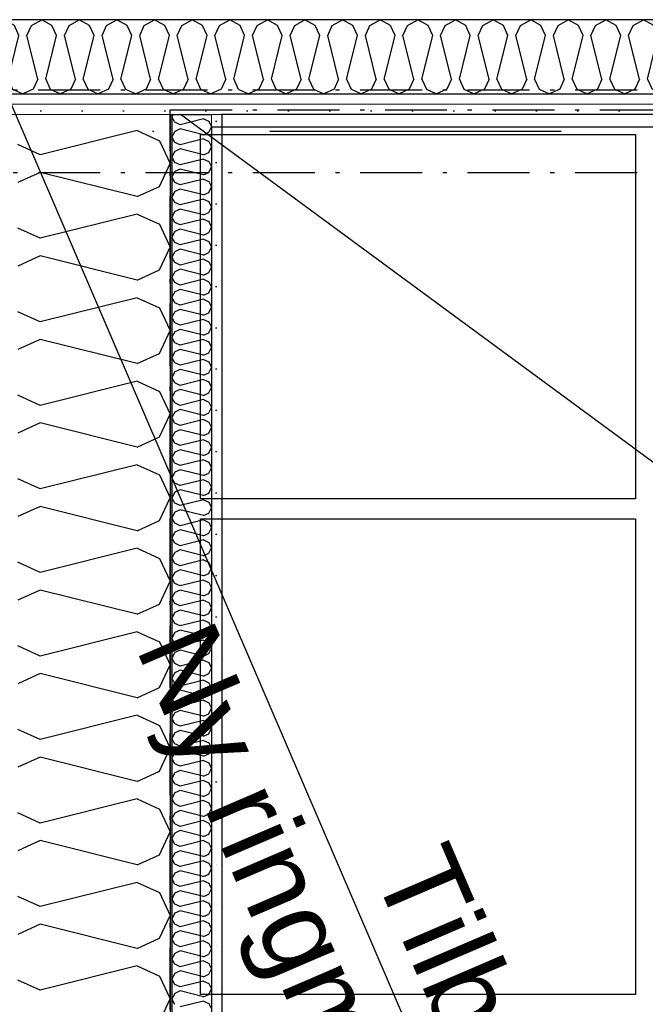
# Model space of a CAD drawing. Header units: millimetres. Extents: x -173281 to 144469, y -85977 to 83288.
# Tile 91 of 256: x -77400 to -76643, y -27019 to -25827. Entities that reach past the tile are written whole.
import ezdxf
from ezdxf.enums import TextEntityAlignment as Align

# ---------------------------------------------------------------- set-up
doc = ezdxf.new("R2010")
doc.units = ezdxf.units.MM
doc.header["$LTSCALE"] = 0.5
doc.header["$MEASUREMENT"] = 0
for name, pattern in [('Over snittplan', [260, 150, -50, 10, -50]), ('PLINE', [0]), ('Prikk & stiplet', [1340.555525, 705.555534, -352.777767, 0, -282.222223])]:
    doc.linetypes.add(name, pattern=pattern)
for name, color, linetype in [('223- Bjelker', 7, 'Continuous'), ('232- Ikke-bærende yttervegger (Skravur)(Nye konstruksjoner)', 7, 'Continuous'), ('232- Ikke-bærende yttervegger(Nye konstruksjoner)', 7, 'Continuous'), ('235- Utvendig kledning og overflate (Skravur)(Nye konstruksjoner)', 7, 'Continuous'), ('242- Ikke-bærende innervegger (Skravur)(Nye konstruksjoner)', 7, 'Continuous'), ('242- Ikke-bærende innervegger(Nye konstruksjoner)', 7, 'Continuous'), ('252- Gulv på grunn_ bunnplate(Nye konstruksjoner)', 7, 'Continuous'), ('256- Faste himlinger og overflatebehandling(Nye konstruksjoner)', 7, 'Continuous'), ('257- Systemhimlinger(Nye konstruksjoner)', 7, 'Continuous'), ('832- Tekst bygning(Nye konstruksjoner)', 7, 'Continuous'), ('862- M___Nettoareal(Nye konstruksjoner)', 7, 'Continuous'), ('862- M___Nettoareal(Polylinje)(Nye konstruksjoner)', 7, 'Continuous'), ('862- M___Nettoareal(Tekst)(Nye konstruksjoner)', 7, 'Continuous')]:
    doc.layers.add(name, color=color, linetype=linetype)
doc.layers.add('235- Utvendig kledning og overflate(Nye konstruksjoner)', color=7, linetype='Continuous', lineweight=0)
doc.layers.add('236- Innvendig kledning og overflate(Nye konstruksjoner)', color=7, linetype='Continuous', lineweight=0)
doc.styles.add('GENERATED_STYLE_1', font='arial.ttf')
pattern_1 = [(180, (0, 0), (0, 86.60254), [0, -50]), (180, (-25, -43.3), (0, 86.60254), [0, -50])]

# ---------------------------------------------------------------- blocks, each defined once
blk = doc.blocks.new('Lager_A-136_33', base_point=(-76089.8, -27447.3))
at = {"layer": '862- M___Nettoareal(Polylinje)(Nye konstruksjoner)', "linetype": 'PLINE', "flags": 128}
blk.add_lwpolyline([(-77155.7, -25941.9), (-77155.7, -28096.9), (-76468.2, -28096.9), (-74293.2, -28096.9), (-74293.2, -25946.9), (-76468.2, -25946.9), (-76468.2, -25941.9)], close=True, dxfattribs=at)
at = {"layer": '862- M___Nettoareal(Tekst)(Nye konstruksjoner)', "style": 'GENERATED_STYLE_1'}
for tag, height, p in [('DUMMY_862', 150, (-76207.6, -27184.2)), ('ROOM_NAME', 150, (-76207.6, -27744.6)), ('DUMMY_861', 100, (-76364.8, -27344.4)), ('ROOM_NUMBER', 100, (-76364.8, -27733.2)), ('DUMMY_863', 100, (-75971.9, -27710.3))]:
    blk.add_attdef(tag, text='', height=height, rotation=90, dxfattribs=at).set_placement(p, align=Align.TOP_LEFT)
blk = doc.blocks.new('*X515')
at = {"layer": '242- Ikke-bærende innervegger (Skravur)(Nye konstruksjoner)', "linetype": 'PLINE'}
for p, q in [((-77568.3, -25833.9), (-77555.9, -25826.9)), ((-77543.5, -25833.9), (-77555.9, -25826.9)), ((-77522.8, -25833.9), (-77510.4, -25826.9)), ((-77497.9, -25833.9), (-77510.4, -25826.9)), ((-77477.3, -25833.9), (-77464.8, -25826.9)), ((-77452.4, -25833.9), (-77464.8, -25826.9)), ((-77431.8, -25833.9), (-77419.3, -25826.9)), ((-77406.9, -25833.9), (-77419.3, -25826.9)), ((-77386.2, -25833.9), (-77373.8, -25826.9)), ((-77361.4, -25833.9), (-77373.8, -25826.9)), ((-77340.7, -25833.9), (-77328.3, -25826.9)), ((-77315.8, -25833.9), (-77328.3, -25826.9)), ((-77295.2, -25833.9), (-77282.7, -25826.9)), ((-77270.3, -25833.9), (-77282.7, -25826.9)), ((-77249.6, -25833.9), (-77237.2, -25826.9)), ((-77224.8, -25833.9), (-77237.2, -25826.9)), ((-77204.1, -25833.9), (-77191.7, -25826.9)), ((-77179.2, -25833.9), (-77191.7, -25826.9)), ((-77158.6, -25833.9), (-77146.2, -25826.9)), ((-77133.7, -25833.9), (-77146.2, -25826.9)), ((-77113.1, -25833.9), (-77100.6, -25826.9)), ((-77088.2, -25833.9), (-77100.6, -25826.9)), ((-77067.5, -25833.9), (-77055.1, -25826.9)), ((-77042.7, -25833.9), (-77055.1, -25826.9)), ((-77022, -25833.9), (-77009.6, -25826.9)), ((-76997.1, -25833.9), (-77009.6, -25826.9)), ((-76976.5, -25833.9), (-76964, -25826.9)), ((-76951.6, -25833.9), (-76964, -25826.9)), ((-76931, -25833.9), (-76918.5, -25826.9)), ((-76906.1, -25833.9), (-76918.5, -25826.9)), ((-76885.4, -25833.9), (-76873, -25826.9)), ((-76860.6, -25833.9), (-76873, -25826.9)), ((-76839.9, -25833.9), (-76827.5, -25826.9)), ((-76815, -25833.9), (-76827.5, -25826.9)), ((-76794.4, -25833.9), (-76781.9, -25826.9)), ((-76769.5, -25833.9), (-76781.9, -25826.9)), ((-76748.8, -25833.9), (-76736.4, -25826.9)), ((-76724, -25833.9), (-76736.4, -25826.9)), ((-76703.3, -25833.9), (-76690.9, -25826.9)), ((-76678.4, -25833.9), (-76690.9, -25826.9)), ((-76657.8, -25833.9), (-76645.4, -25826.9)), ((-76632.9, -25833.9), (-76645.4, -25826.9)), ((-76612.3, -25833.9), (-76599.8, -25826.9)), ((-76587.4, -25833.9), (-76599.8, -25826.9)), ((-76566.7, -25833.9), (-76554.3, -25826.9)), ((-76541.9, -25833.9), (-76554.3, -25826.9)), ((-76521.2, -25833.9), (-76508.8, -25826.9)), ((-76496.3, -25833.9), (-76508.8, -25826.9)), ((-77573.9, -25846.1), (-77568.3, -25833.9)), ((-77537.9, -25846.1), (-77543.5, -25833.9)), ((-77528.4, -25846.1), (-77522.8, -25833.9)), ((-77492.4, -25846.1), (-77497.9, -25833.9)), ((-77482.8, -25846.1), (-77477.3, -25833.9)), ((-77446.9, -25846.1), (-77452.4, -25833.9)), ((-77437.3, -25846.1), (-77431.8, -25833.9)), ((-77401.3, -25846.1), (-77406.9, -25833.9)), ((-77391.8, -25846.1), (-77386.2, -25833.9)), ((-77355.8, -25846.1), (-77361.4, -25833.9)), ((-77346.2, -25846.1), (-77340.7, -25833.9)), ((-77310.3, -25846.1), (-77315.8, -25833.9)), ((-77300.7, -25846.1), (-77295.2, -25833.9)), ((-77264.8, -25846.1), (-77270.3, -25833.9)), ((-77255.2, -25846.1), (-77249.6, -25833.9)), ((-77219.2, -25846.1), (-77224.8, -25833.9)), ((-77209.7, -25846.1), (-77204.1, -25833.9)), ((-77173.7, -25846.1), (-77179.2, -25833.9)), ((-77164.1, -25846.1), (-77158.6, -25833.9)), ((-77128.2, -25846.1), (-77133.7, -25833.9)), ((-77118.6, -25846.1), (-77113.1, -25833.9)), ((-77082.6, -25846.1), (-77088.2, -25833.9)), ((-77073.1, -25846.1), (-77067.5, -25833.9)), ((-77037.1, -25846.1), (-77042.7, -25833.9)), ((-77027.6, -25846.1), (-77022, -25833.9)), ((-76991.6, -25846.1), (-76997.1, -25833.9)), ((-76982, -25846.1), (-76976.5, -25833.9)), ((-76946.1, -25846.1), (-76951.6, -25833.9)), ((-76936.5, -25846.1), (-76931, -25833.9)), ((-76900.5, -25846.1), (-76906.1, -25833.9)), ((-76891, -25846.1), (-76885.4, -25833.9)), ((-76855, -25846.1), (-76860.6, -25833.9)), ((-76845.4, -25846.1), (-76839.9, -25833.9)), ((-76809.5, -25846.1), (-76815, -25833.9)), ((-76799.9, -25846.1), (-76794.4, -25833.9)), ((-76764, -25846.1), (-76769.5, -25833.9)), ((-76754.4, -25846.1), (-76748.8, -25833.9)), ((-76718.4, -25846.1), (-76724, -25833.9)), ((-76708.9, -25846.1), (-76703.3, -25833.9)), ((-76672.9, -25846.1), (-76678.4, -25833.9)), ((-76663.3, -25846.1), (-76657.8, -25833.9)), ((-76627.4, -25846.1), (-76632.9, -25833.9)), ((-76617.8, -25846.1), (-76612.3, -25833.9)), ((-76581.8, -25846.1), (-76587.4, -25833.9)), ((-76572.3, -25846.1), (-76566.7, -25833.9)), ((-76536.3, -25846.1), (-76541.9, -25833.9)), ((-76526.8, -25846.1), (-76521.2, -25833.9)), ((-76490.8, -25846.1), (-76496.3, -25833.9)), ((-76481.2, -25846.1), (-76475.7, -25833.9)), ((-76475.7, -25833.9), (-76468.2, -25829.7)), ((-77560.7, -25898.9), (-77573.9, -25846.1)), ((-77551.1, -25898.9), (-77537.9, -25846.1)), ((-77515.2, -25898.9), (-77528.4, -25846.1)), ((-77505.6, -25898.9), (-77492.4, -25846.1)), ((-77469.6, -25898.9), (-77482.8, -25846.1)), ((-77460.1, -25898.9), (-77446.9, -25846.1)), ((-77424.1, -25898.9), (-77437.3, -25846.1)), ((-77414.5, -25898.9), (-77401.3, -25846.1)), ((-77378.6, -25898.9), (-77391.8, -25846.1)), ((-77369, -25898.9), (-77355.8, -25846.1)), ((-77333, -25898.9), (-77346.2, -25846.1)), ((-77323.5, -25898.9), (-77310.3, -25846.1)), ((-77287.5, -25898.9), (-77300.7, -25846.1)), ((-77278, -25898.9), (-77264.8, -25846.1)), ((-77242, -25898.9), (-77255.2, -25846.1)), ((-77232.4, -25898.9), (-77219.2, -25846.1)), ((-77196.5, -25898.9), (-77209.7, -25846.1)), ((-77186.9, -25898.9), (-77173.7, -25846.1)), ((-77150.9, -25898.9), (-77164.1, -25846.1)), ((-77141.4, -25898.9), (-77128.2, -25846.1)), ((-77105.4, -25898.9), (-77118.6, -25846.1)), ((-77095.8, -25898.9), (-77082.6, -25846.1)), ((-77059.9, -25898.9), (-77073.1, -25846.1)), ((-77050.3, -25898.9), (-77037.1, -25846.1)), ((-77014.4, -25898.9), (-77027.6, -25846.1)), ((-77004.8, -25898.9), (-76991.6, -25846.1)), ((-76968.8, -25898.9), (-76982, -25846.1)), ((-76959.3, -25898.9), (-76946.1, -25846.1)), ((-76923.3, -25898.9), (-76936.5, -25846.1)), ((-76913.7, -25898.9), (-76900.5, -25846.1)), ((-76877.8, -25898.9), (-76891, -25846.1)), ((-76868.2, -25898.9), (-76855, -25846.1)), ((-76832.2, -25898.9), (-76845.4, -25846.1)), ((-76822.7, -25898.9), (-76809.5, -25846.1)), ((-76786.7, -25898.9), (-76799.9, -25846.1)), ((-76777.2, -25898.9), (-76764, -25846.1)), ((-76741.2, -25898.9), (-76754.4, -25846.1)), ((-76731.6, -25898.9), (-76718.4, -25846.1)), ((-76695.7, -25898.9), (-76708.9, -25846.1)), ((-76686.1, -25898.9), (-76672.9, -25846.1)), ((-76650.1, -25898.9), (-76663.3, -25846.1)), ((-76640.6, -25898.9), (-76627.4, -25846.1)), ((-76604.6, -25898.9), (-76617.8, -25846.1)), ((-76595, -25898.9), (-76581.8, -25846.1)), ((-76559.1, -25898.9), (-76572.3, -25846.1)), ((-76549.5, -25898.9), (-76536.3, -25846.1)), ((-76513.6, -25898.9), (-76526.8, -25846.1)), ((-76504, -25898.9), (-76490.8, -25846.1)), ((-76468.2, -25898.3), (-76481.2, -25846.1)), ((-77560.7, -25898.9), (-77566.2, -25911)), ((-77551.1, -25898.9), (-77545.6, -25911)), ((-77515.2, -25898.9), (-77520.7, -25911)), ((-77505.6, -25898.9), (-77500, -25911)), ((-77469.6, -25898.9), (-77475.2, -25911)), ((-77460.1, -25898.9), (-77454.5, -25911)), ((-77424.1, -25898.9), (-77429.7, -25911)), ((-77414.5, -25898.9), (-77409, -25911)), ((-77378.6, -25898.9), (-77384.1, -25911)), ((-77369, -25898.9), (-77363.5, -25911)), ((-77333, -25898.9), (-77338.6, -25911)), ((-77323.5, -25898.9), (-77317.9, -25911)), ((-77287.5, -25898.9), (-77293.1, -25911)), ((-77278, -25898.9), (-77272.4, -25911)), ((-77242, -25898.9), (-77247.5, -25911)), ((-77232.4, -25898.9), (-77226.9, -25911)), ((-77196.5, -25898.9), (-77202, -25911)), ((-77186.9, -25898.9), (-77181.4, -25911)), ((-77150.9, -25898.9), (-77156.5, -25911)), ((-77141.4, -25898.9), (-77135.8, -25911)), ((-77105.4, -25898.9), (-77111, -25911)), ((-77095.8, -25898.9), (-77090.3, -25911)), ((-77059.9, -25898.9), (-77065.4, -25911)), ((-77050.3, -25898.9), (-77044.8, -25911)), ((-77014.4, -25898.9), (-77019.9, -25911)), ((-77004.8, -25898.9), (-76999.2, -25911)), ((-76968.8, -25898.9), (-76974.4, -25911)), ((-76959.3, -25898.9), (-76953.7, -25911)), ((-76923.3, -25898.9), (-76928.8, -25911)), ((-76913.7, -25898.9), (-76908.2, -25911)), ((-76877.8, -25898.9), (-76883.3, -25911)), ((-76868.2, -25898.9), (-76862.7, -25911)), ((-76832.2, -25898.9), (-76837.8, -25911)), ((-76822.7, -25898.9), (-76817.1, -25911)), ((-76786.7, -25898.9), (-76792.3, -25911)), ((-76777.2, -25898.9), (-76771.6, -25911)), ((-76741.2, -25898.9), (-76746.7, -25911)), ((-76731.6, -25898.9), (-76726.1, -25911)), ((-76695.7, -25898.9), (-76701.2, -25911)), ((-76686.1, -25898.9), (-76680.6, -25911)), ((-76650.1, -25898.9), (-76655.7, -25911)), ((-76640.6, -25898.9), (-76635, -25911)), ((-76604.6, -25898.9), (-76610.2, -25911)), ((-76595, -25898.9), (-76589.5, -25911)), ((-76559.1, -25898.9), (-76564.6, -25911)), ((-76549.5, -25898.9), (-76544, -25911)), ((-76513.6, -25898.9), (-76519.1, -25911)), ((-76504, -25898.9), (-76498.4, -25911)), ((-76468.2, -25899.1), (-76473.6, -25911)), ((-77659.2, -25911.9), (-77668.2, -25916.2)), ((-77634.8, -25911.9), (-77624.2, -25916.9)), ((-77613.6, -25911.9), (-77624.2, -25916.9)), ((-77589.2, -25911.9), (-77578.7, -25916.9)), ((-77566.2, -25911), (-77578.7, -25916.9)), ((-77545.6, -25911), (-77533.1, -25916.9)), ((-77520.7, -25911), (-77533.1, -25916.9)), ((-77500, -25911), (-77487.6, -25916.9)), ((-77475.2, -25911), (-77487.6, -25916.9)), ((-77454.5, -25911), (-77442.1, -25916.9)), ((-77429.7, -25911), (-77442.1, -25916.9)), ((-77409, -25911), (-77396.6, -25916.9)), ((-77384.1, -25911), (-77396.6, -25916.9)), ((-77363.5, -25911), (-77351, -25916.9)), ((-77338.6, -25911), (-77351, -25916.9)), ((-77317.9, -25911), (-77305.5, -25916.9)), ((-77293.1, -25911), (-77305.5, -25916.9)), ((-77272.4, -25911), (-77260, -25916.9)), ((-77247.5, -25911), (-77260, -25916.9)), ((-77226.9, -25911), (-77214.4, -25916.9)), ((-77202, -25911), (-77214.4, -25916.9)), ((-77181.4, -25911), (-77168.9, -25916.9)), ((-77156.5, -25911), (-77168.9, -25916.9)), ((-77135.8, -25911), (-77123.4, -25916.9)), ((-77111, -25911), (-77123.4, -25916.9)), ((-77090.3, -25911), (-77077.9, -25916.9)), ((-77065.4, -25911), (-77077.9, -25916.9)), ((-77044.8, -25911), (-77032.3, -25916.9)), ((-77019.9, -25911), (-77032.3, -25916.9)), ((-76999.2, -25911), (-76986.8, -25916.9)), ((-76974.4, -25911), (-76986.8, -25916.9)), ((-76953.7, -25911), (-76941.3, -25916.9)), ((-76928.8, -25911), (-76941.3, -25916.9)), ((-76908.2, -25911), (-76895.8, -25916.9)), ((-76883.3, -25911), (-76895.8, -25916.9)), ((-76862.7, -25911), (-76850.2, -25916.9)), ((-76837.8, -25911), (-76850.2, -25916.9)), ((-76817.1, -25911), (-76804.7, -25916.9)), ((-76792.3, -25911), (-76804.7, -25916.9)), ((-76771.6, -25911), (-76759.2, -25916.9)), ((-76746.7, -25911), (-76759.2, -25916.9)), ((-76726.1, -25911), (-76713.6, -25916.9)), ((-76701.2, -25911), (-76713.6, -25916.9)), ((-76680.6, -25911), (-76668.1, -25916.9)), ((-76655.7, -25911), (-76668.1, -25916.9)), ((-76635, -25911), (-76622.6, -25916.9)), ((-76610.2, -25911), (-76622.6, -25916.9)), ((-76589.5, -25911), (-76577.1, -25916.9)), ((-76564.6, -25911), (-76577.1, -25916.9)), ((-76544, -25911), (-76531.5, -25916.9)), ((-76519.1, -25911), (-76531.5, -25916.9)), ((-76498.4, -25911), (-76486, -25916.9)), ((-76473.6, -25911), (-76486, -25916.9))]:
    blk.add_line(p, q, dxfattribs=at)
blk = doc.blocks.new('*X1042')
at = {"layer": '235- Utvendig kledning og overflate (Skravur)(Nye konstruksjoner)', "linetype": 'PLINE'}
for p, q in [((-77258.3, -25961.2), (-77375.6, -25990.6)), ((-77258.3, -25961.2), (-77231.2, -25973.6)), ((-77375.6, -25990.6), (-77402.7, -25978.2)), ((-77231.2, -25973.6), (-77218.2, -26001.2)), ((-77231.2, -26028.8), (-77218.2, -26001.2)), ((-77375.6, -26011.8), (-77402.7, -26024.2)), ((-77258.3, -26041.2), (-77375.6, -26011.8)), ((-77258.3, -26041.2), (-77231.2, -26028.8)), ((-77258.3, -26062.4), (-77375.6, -26091.7)), ((-77258.3, -26062.4), (-77231.2, -26074.7)), ((-77375.6, -26091.7), (-77402.7, -26079.4)), ((-77231.2, -26074.7), (-77218.2, -26102.4)), ((-77231.2, -26130), (-77218.2, -26102.4)), ((-77375.6, -26113), (-77402.7, -26125.3)), ((-77258.3, -26142.3), (-77375.6, -26113)), ((-77258.3, -26142.3), (-77231.2, -26130)), ((-77258.3, -26163.6), (-77375.6, -26192.9)), ((-77258.3, -26163.6), (-77231.2, -26175.9)), ((-77375.6, -26192.9), (-77402.7, -26180.6)), ((-77231.2, -26175.9), (-77218.2, -26203.5)), ((-77231.2, -26231.2), (-77218.2, -26203.5)), ((-77375.6, -26214.2), (-77402.7, -26226.5)), ((-77258.3, -26243.5), (-77375.6, -26214.2)), ((-77258.3, -26243.5), (-77231.2, -26231.2)), ((-77258.3, -26264.8), (-77375.6, -26294.1)), ((-77258.3, -26264.8), (-77231.2, -26277.1)), ((-77375.6, -26294.1), (-77402.7, -26281.8)), ((-77231.2, -26277.1), (-77218.2, -26304.7)), ((-77231.2, -26332.3), (-77218.2, -26304.7)), ((-77375.6, -26315.3), (-77402.7, -26327.7)), ((-77258.3, -26344.7), (-77375.6, -26315.3)), ((-77258.3, -26344.7), (-77231.2, -26332.3)), ((-77258.3, -26365.9), (-77375.6, -26395.3)), ((-77258.3, -26365.9), (-77231.2, -26378.3)), ((-77375.6, -26395.3), (-77402.7, -26382.9)), ((-77231.2, -26378.3), (-77218.2, -26405.9)), ((-77231.2, -26433.5), (-77218.2, -26405.9)), ((-77375.6, -26416.5), (-77402.7, -26428.8)), ((-77258.3, -26445.8), (-77375.6, -26416.5)), ((-77258.3, -26445.8), (-77231.2, -26433.5)), ((-77258.3, -26467.1), (-77375.6, -26496.4)), ((-77258.3, -26467.1), (-77231.2, -26479.4)), ((-77375.6, -26496.4), (-77402.7, -26484.1)), ((-77231.2, -26479.4), (-77218.2, -26507.1)), ((-77231.2, -26534.7), (-77218.2, -26507.1)), ((-77375.6, -26517.7), (-77402.7, -26530)), ((-77258.3, -26547), (-77375.6, -26517.7)), ((-77258.3, -26547), (-77231.2, -26534.7)), ((-77258.3, -26568.3), (-77375.6, -26597.6)), ((-77258.3, -26568.3), (-77231.2, -26580.6)), ((-77231.2, -26580.6), (-77218.2, -26608.2)), ((-77375.6, -26597.6), (-77402.7, -26585.3)), ((-77231.2, -26635.9), (-77218.2, -26608.2)), ((-77375.6, -26618.9), (-77402.7, -26631.2)), ((-77258.3, -26648.2), (-77375.6, -26618.9)), ((-77258.3, -26648.2), (-77231.2, -26635.9)), ((-77258.3, -26669.4), (-77375.6, -26698.8)), ((-77258.3, -26669.4), (-77231.2, -26681.8)), ((-77375.6, -26698.8), (-77402.7, -26686.4)), ((-77231.2, -26681.8), (-77218.2, -26709.4)), ((-77231.2, -26737), (-77218.2, -26709.4)), ((-77375.6, -26720), (-77402.7, -26732.4)), ((-77258.3, -26749.4), (-77375.6, -26720)), ((-77258.3, -26749.4), (-77231.2, -26737)), ((-77258.3, -26770.6), (-77375.6, -26799.9)), ((-77258.3, -26770.6), (-77231.2, -26782.9)), ((-77231.2, -26782.9), (-77218.2, -26810.6)), ((-77375.6, -26799.9), (-77402.7, -26787.6)), ((-77231.2, -26838.2), (-77218.2, -26810.6)), ((-77375.6, -26821.2), (-77402.7, -26833.5)), ((-77258.3, -26850.5), (-77375.6, -26821.2)), ((-77258.3, -26850.5), (-77231.2, -26838.2)), ((-77258.3, -26871.8), (-77375.6, -26901.1)), ((-77258.3, -26871.8), (-77231.2, -26884.1)), ((-77375.6, -26901.1), (-77402.7, -26888.8)), ((-77231.2, -26884.1), (-77218.2, -26911.7)), ((-77231.2, -26939.4), (-77218.2, -26911.7)), ((-77375.6, -26922.4), (-77402.7, -26934.7)), ((-77258.3, -26951.7), (-77375.6, -26922.4)), ((-77258.3, -26951.7), (-77231.2, -26939.4)), ((-77258.3, -26973), (-77375.6, -27002.3)), ((-77258.3, -26973), (-77231.2, -26985.3)), ((-77231.2, -26985.3), (-77218.2, -27012.9)), ((-77375.6, -27002.3), (-77402.7, -26990)), ((-77231.2, -27040.5), (-77218.2, -27012.9))]:
    blk.add_line(p, q, dxfattribs=at)
blk = doc.blocks.new('*X1045')
at = {"layer": '232- Ikke-bærende yttervegger (Skravur)(Nye konstruksjoner)', "linetype": 'PLINE'}
for p, q in [((-77214.7, -25941.9), (-77216.2, -25944.5)), ((-77212.5, -25951.2), (-77216.2, -25944.5)), ((-77177.8, -25947.1), (-77206, -25954.1)), ((-77177.8, -25942), (-77178, -25941.9)), ((-77177.8, -25942), (-77177.7, -25941.9)), ((-77177.8, -25947.1), (-77171.3, -25950)), ((-77206, -25954.1), (-77212.5, -25951.2)), ((-77206, -25959.2), (-77212.5, -25962.2)), ((-77177.8, -25966.3), (-77206, -25959.2)), ((-77171.3, -25950), (-77168.2, -25956.7)), ((-77171.3, -25963.3), (-77168.2, -25956.7)), ((-77212.5, -25962.2), (-77216.2, -25968.8)), ((-77212.5, -25975.5), (-77216.2, -25968.8)), ((-77177.8, -25971.4), (-77206, -25978.4)), ((-77177.8, -25966.3), (-77171.3, -25963.3)), ((-77177.8, -25971.4), (-77171.3, -25974.3)), ((-77206, -25978.4), (-77212.5, -25975.5)), ((-77206, -25983.5), (-77212.5, -25986.5)), ((-77177.8, -25990.6), (-77206, -25983.5)), ((-77171.3, -25974.3), (-77168.2, -25981)), ((-77171.3, -25987.6), (-77168.2, -25981)), ((-77212.5, -25986.5), (-77216.2, -25993.1)), ((-77212.5, -25999.7), (-77216.2, -25993.1)), ((-77177.8, -25995.7), (-77206, -26002.7)), ((-77177.8, -25990.6), (-77171.3, -25987.6)), ((-77177.8, -25995.7), (-77171.3, -25998.6)), ((-77206, -26002.7), (-77212.5, -25999.7)), ((-77206, -26007.8), (-77212.5, -26010.8)), ((-77177.8, -26014.8), (-77206, -26007.8)), ((-77171.3, -25998.6), (-77168.2, -26005.2)), ((-77171.3, -26011.9), (-77168.2, -26005.2)), ((-77212.5, -26010.8), (-77216.2, -26017.4)), ((-77212.5, -26024), (-77216.2, -26017.4)), ((-77177.8, -26019.9), (-77206, -26027)), ((-77177.8, -26014.8), (-77171.3, -26011.9)), ((-77177.8, -26019.9), (-77171.3, -26022.9)), ((-77206, -26027), (-77212.5, -26024)), ((-77206, -26032.1), (-77212.5, -26035)), ((-77177.8, -26039.1), (-77206, -26032.1)), ((-77171.3, -26022.9), (-77168.2, -26029.5)), ((-77171.3, -26036.2), (-77168.2, -26029.5)), ((-77212.5, -26035), (-77216.2, -26041.7)), ((-77212.5, -26048.3), (-77216.2, -26041.7)), ((-77177.8, -26039.1), (-77171.3, -26036.2)), ((-77206, -26051.3), (-77212.5, -26048.3)), ((-77177.8, -26044.2), (-77206, -26051.3)), ((-77177.8, -26044.2), (-77171.3, -26047.2)), ((-77171.3, -26047.2), (-77168.2, -26053.8)), ((-77171.3, -26060.4), (-77168.2, -26053.8)), ((-77212.5, -26059.3), (-77216.2, -26065.9)), ((-77212.5, -26072.6), (-77216.2, -26065.9)), ((-77206, -26056.4), (-77212.5, -26059.3)), ((-77177.8, -26063.4), (-77206, -26056.4)), ((-77177.8, -26063.4), (-77171.3, -26060.4)), ((-77206, -26075.5), (-77212.5, -26072.6)), ((-77177.8, -26068.5), (-77206, -26075.5)), ((-77177.8, -26068.5), (-77171.3, -26071.5)), ((-77171.3, -26071.5), (-77168.2, -26078.1)), ((-77171.3, -26084.7), (-77168.2, -26078.1)), ((-77212.5, -26083.6), (-77216.2, -26090.2)), ((-77212.5, -26096.9), (-77216.2, -26090.2)), ((-77206, -26080.6), (-77212.5, -26083.6)), ((-77177.8, -26087.7), (-77206, -26080.6)), ((-77177.8, -26087.7), (-77171.3, -26084.7)), ((-77206, -26099.8), (-77212.5, -26096.9)), ((-77177.8, -26092.8), (-77206, -26099.8)), ((-77177.8, -26092.8), (-77171.3, -26095.7)), ((-77171.3, -26095.7), (-77168.2, -26102.4)), ((-77171.3, -26109), (-77168.2, -26102.4)), ((-77212.5, -26107.9), (-77216.2, -26114.5)), ((-77212.5, -26121.1), (-77216.2, -26114.5)), ((-77206, -26104.9), (-77212.5, -26107.9)), ((-77177.8, -26112), (-77206, -26104.9)), ((-77177.8, -26112), (-77171.3, -26109)), ((-77206, -26124.1), (-77212.5, -26121.1)), ((-77177.8, -26117.1), (-77206, -26124.1)), ((-77177.8, -26117.1), (-77171.3, -26120)), ((-77171.3, -26120), (-77168.2, -26126.6)), ((-77171.3, -26133.3), (-77168.2, -26126.6)), ((-77212.5, -26132.2), (-77216.2, -26138.8)), ((-77212.5, -26145.4), (-77216.2, -26138.8)), ((-77206, -26129.2), (-77212.5, -26132.2)), ((-77177.8, -26136.2), (-77206, -26129.2)), ((-77177.8, -26136.2), (-77171.3, -26133.3)), ((-77206, -26148.4), (-77212.5, -26145.4)), ((-77177.8, -26141.3), (-77206, -26148.4)), ((-77177.8, -26141.3), (-77171.3, -26144.3)), ((-77171.3, -26144.3), (-77168.2, -26150.9)), ((-77171.3, -26157.6), (-77168.2, -26150.9)), ((-77212.5, -26156.4), (-77216.2, -26163.1)), ((-77212.5, -26169.7), (-77216.2, -26163.1)), ((-77206, -26153.5), (-77212.5, -26156.4)), ((-77177.8, -26160.5), (-77206, -26153.5)), ((-77177.8, -26160.5), (-77171.3, -26157.6)), ((-77206, -26172.7), (-77212.5, -26169.7)), ((-77177.8, -26165.6), (-77206, -26172.7)), ((-77177.8, -26165.6), (-77171.3, -26168.6)), ((-77171.3, -26168.6), (-77168.2, -26175.2)), ((-77171.3, -26181.8), (-77168.2, -26175.2)), ((-77212.5, -26180.7), (-77216.2, -26187.4)), ((-77206, -26177.8), (-77212.5, -26180.7)), ((-77177.8, -26184.8), (-77206, -26177.8)), ((-77177.8, -26184.8), (-77171.3, -26181.8)), ((-77212.5, -26194), (-77216.2, -26187.4)), ((-77206, -26196.9), (-77212.5, -26194)), ((-77177.8, -26189.9), (-77206, -26196.9)), ((-77177.8, -26189.9), (-77171.3, -26192.9)), ((-77171.3, -26192.9), (-77168.2, -26199.5)), ((-77212.5, -26205), (-77216.2, -26211.6)), ((-77206, -26202), (-77212.5, -26205)), ((-77177.8, -26209.1), (-77206, -26202)), ((-77177.8, -26209.1), (-77171.3, -26206.1)), ((-77171.3, -26206.1), (-77168.2, -26199.5)), ((-77212.5, -26218.3), (-77216.2, -26211.6)), ((-77206, -26221.2), (-77212.5, -26218.3)), ((-77177.8, -26214.2), (-77206, -26221.2)), ((-77177.8, -26214.2), (-77171.3, -26217.1)), ((-77171.3, -26217.1), (-77168.2, -26223.8)), ((-77212.5, -26229.3), (-77216.2, -26235.9)), ((-77206, -26226.3), (-77212.5, -26229.3)), ((-77177.8, -26233.4), (-77206, -26226.3)), ((-77177.8, -26233.4), (-77171.3, -26230.4)), ((-77171.3, -26230.4), (-77168.2, -26223.8)), ((-77212.5, -26242.5), (-77216.2, -26235.9)), ((-77206, -26245.5), (-77212.5, -26242.5)), ((-77177.8, -26238.5), (-77206, -26245.5)), ((-77177.8, -26238.5), (-77171.3, -26241.4)), ((-77171.3, -26241.4), (-77168.2, -26248.1)), ((-77212.5, -26253.6), (-77216.2, -26260.2)), ((-77206, -26250.6), (-77212.5, -26253.6)), ((-77177.8, -26257.6), (-77206, -26250.6)), ((-77177.8, -26257.6), (-77171.3, -26254.7)), ((-77171.3, -26254.7), (-77168.2, -26248.1)), ((-77212.5, -26266.8), (-77216.2, -26260.2)), ((-77206, -26269.8), (-77212.5, -26266.8)), ((-77177.8, -26262.7), (-77206, -26269.8)), ((-77177.8, -26262.7), (-77171.3, -26265.7)), ((-77171.3, -26265.7), (-77168.2, -26272.3)), ((-77212.5, -26277.8), (-77216.2, -26284.5)), ((-77206, -26274.9), (-77212.5, -26277.8)), ((-77177.8, -26281.9), (-77206, -26274.9)), ((-77177.8, -26281.9), (-77171.3, -26279)), ((-77171.3, -26279), (-77168.2, -26272.3)), ((-77212.5, -26291.1), (-77216.2, -26284.5)), ((-77206, -26294.1), (-77212.5, -26291.1)), ((-77177.8, -26287), (-77206, -26294.1)), ((-77177.8, -26287), (-77171.3, -26290)), ((-77171.3, -26290), (-77168.2, -26296.6)), ((-77212.5, -26302.1), (-77216.2, -26308.8)), ((-77206, -26299.2), (-77212.5, -26302.1)), ((-77177.8, -26306.2), (-77206, -26299.2)), ((-77177.8, -26306.2), (-77171.3, -26303.2)), ((-77171.3, -26303.2), (-77168.2, -26296.6)), ((-77212.5, -26315.4), (-77216.2, -26308.8)), ((-77206, -26318.3), (-77212.5, -26315.4)), ((-77177.8, -26311.3), (-77206, -26318.3)), ((-77177.8, -26311.3), (-77171.3, -26314.3)), ((-77171.3, -26314.3), (-77168.2, -26320.9)), ((-77212.5, -26326.4), (-77216.2, -26333)), ((-77206, -26323.5), (-77212.5, -26326.4)), ((-77177.8, -26330.5), (-77206, -26323.5)), ((-77177.8, -26330.5), (-77171.3, -26327.5)), ((-77171.3, -26327.5), (-77168.2, -26320.9)), ((-77212.5, -26339.7), (-77216.2, -26333)), ((-77206, -26342.6), (-77212.5, -26339.7)), ((-77177.8, -26335.6), (-77206, -26342.6)), ((-77177.8, -26335.6), (-77171.3, -26338.5)), ((-77171.3, -26338.5), (-77168.2, -26345.2)), ((-77212.5, -26350.7), (-77216.2, -26357.3)), ((-77206, -26347.7), (-77212.5, -26350.7)), ((-77177.8, -26354.8), (-77206, -26347.7)), ((-77177.8, -26354.8), (-77171.3, -26351.8)), ((-77171.3, -26351.8), (-77168.2, -26345.2)), ((-77212.5, -26364), (-77216.2, -26357.3)), ((-77206, -26366.9), (-77212.5, -26364)), ((-77177.8, -26359.9), (-77206, -26366.9)), ((-77177.8, -26359.9), (-77171.3, -26362.8)), ((-77171.3, -26362.8), (-77168.2, -26369.5)), ((-77212.5, -26375), (-77216.2, -26381.6)), ((-77206, -26372), (-77212.5, -26375)), ((-77177.8, -26379.1), (-77206, -26372)), ((-77177.8, -26379.1), (-77171.3, -26376.1)), ((-77171.3, -26376.1), (-77168.2, -26369.5)), ((-77212.5, -26388.2), (-77216.2, -26381.6)), ((-77206, -26391.2), (-77212.5, -26388.2)), ((-77177.8, -26384.2), (-77206, -26391.2)), ((-77177.8, -26384.2), (-77171.3, -26387.1)), ((-77171.3, -26387.1), (-77168.2, -26393.7)), ((-77212.5, -26399.3), (-77216.2, -26405.9)), ((-77206, -26396.3), (-77212.5, -26399.3)), ((-77177.8, -26403.3), (-77206, -26396.3)), ((-77177.8, -26403.3), (-77171.3, -26400.4)), ((-77171.3, -26400.4), (-77168.2, -26393.7)), ((-77212.5, -26412.5), (-77216.2, -26405.9)), ((-77206, -26415.5), (-77212.5, -26412.5)), ((-77177.8, -26408.4), (-77206, -26415.5)), ((-77177.8, -26408.4), (-77171.3, -26411.4)), ((-77171.3, -26411.4), (-77168.2, -26418)), ((-77212.5, -26423.5), (-77216.2, -26430.2)), ((-77206, -26420.6), (-77212.5, -26423.5)), ((-77177.8, -26427.6), (-77206, -26420.6)), ((-77177.8, -26427.6), (-77171.3, -26424.7)), ((-77171.3, -26424.7), (-77168.2, -26418)), ((-77212.5, -26436.8), (-77216.2, -26430.2)), ((-77206, -26439.8), (-77212.5, -26436.8)), ((-77177.8, -26432.7), (-77206, -26439.8)), ((-77177.8, -26432.7), (-77171.3, -26435.7)), ((-77171.3, -26435.7), (-77168.2, -26442.3)), ((-77212.5, -26447.8), (-77216.2, -26454.4)), ((-77206, -26444.9), (-77212.5, -26447.8)), ((-77177.8, -26451.9), (-77206, -26444.9)), ((-77177.8, -26451.9), (-77171.3, -26448.9)), ((-77171.3, -26448.9), (-77168.2, -26442.3)), ((-77212.5, -26461.1), (-77216.2, -26454.4)), ((-77206, -26464), (-77212.5, -26461.1)), ((-77177.8, -26457), (-77206, -26464)), ((-77177.8, -26457), (-77171.3, -26460)), ((-77171.3, -26460), (-77168.2, -26466.6)), ((-77212.5, -26472.1), (-77216.2, -26478.7)), ((-77206, -26469.1), (-77212.5, -26472.1)), ((-77177.8, -26476.2), (-77206, -26469.1)), ((-77177.8, -26476.2), (-77171.3, -26473.2)), ((-77171.3, -26473.2), (-77168.2, -26466.6)), ((-77212.5, -26485.4), (-77216.2, -26478.7)), ((-77206, -26488.3), (-77212.5, -26485.4)), ((-77177.8, -26481.3), (-77206, -26488.3)), ((-77177.8, -26481.3), (-77171.3, -26484.2)), ((-77171.3, -26484.2), (-77168.2, -26490.9)), ((-77212.5, -26496.4), (-77216.2, -26503)), ((-77206, -26493.4), (-77212.5, -26496.4)), ((-77177.8, -26500.5), (-77206, -26493.4)), ((-77171.3, -26497.5), (-77168.2, -26490.9)), ((-77212.5, -26509.6), (-77216.2, -26503)), ((-77177.8, -26505.6), (-77206, -26512.6)), ((-77177.8, -26500.5), (-77171.3, -26497.5)), ((-77177.8, -26505.6), (-77171.3, -26508.5)), ((-77171.3, -26508.5), (-77168.2, -26515.1)), ((-77212.5, -26520.7), (-77216.2, -26527.3)), ((-77206, -26512.6), (-77212.5, -26509.6)), ((-77206, -26517.7), (-77212.5, -26520.7)), ((-77177.8, -26524.7), (-77206, -26517.7)), ((-77171.3, -26521.8), (-77168.2, -26515.1)), ((-77212.5, -26533.9), (-77216.2, -26527.3)), ((-77177.8, -26529.8), (-77206, -26536.9)), ((-77177.8, -26524.7), (-77171.3, -26521.8)), ((-77177.8, -26529.8), (-77171.3, -26532.8)), ((-77171.3, -26532.8), (-77168.2, -26539.4)), ((-77212.5, -26544.9), (-77216.2, -26551.6)), ((-77206, -26536.9), (-77212.5, -26533.9)), ((-77206, -26542), (-77212.5, -26544.9)), ((-77177.8, -26549), (-77206, -26542)), ((-77171.3, -26546.1), (-77168.2, -26539.4)), ((-77212.5, -26558.2), (-77216.2, -26551.6)), ((-77177.8, -26554.1), (-77206, -26561.2)), ((-77177.8, -26549), (-77171.3, -26546.1)), ((-77177.8, -26554.1), (-77171.3, -26557.1)), ((-77206, -26561.2), (-77212.5, -26558.2)), ((-77206, -26566.3), (-77212.5, -26569.2)), ((-77177.8, -26573.3), (-77206, -26566.3)), ((-77171.3, -26557.1), (-77168.2, -26563.7)), ((-77171.3, -26570.3), (-77168.2, -26563.7)), ((-77212.5, -26569.2), (-77216.2, -26575.9)), ((-77212.5, -26582.5), (-77216.2, -26575.9)), ((-77177.8, -26578.4), (-77206, -26585.4)), ((-77177.8, -26573.3), (-77171.3, -26570.3)), ((-77177.8, -26578.4), (-77171.3, -26581.4)), ((-77206, -26585.4), (-77212.5, -26582.5)), ((-77206, -26590.5), (-77212.5, -26593.5)), ((-77177.8, -26597.6), (-77206, -26590.5)), ((-77171.3, -26581.4), (-77168.2, -26588)), ((-77171.3, -26594.6), (-77168.2, -26588)), ((-77212.5, -26593.5), (-77216.2, -26600.1)), ((-77212.5, -26606.8), (-77216.2, -26600.1)), ((-77177.8, -26602.7), (-77206, -26609.7)), ((-77177.8, -26597.6), (-77171.3, -26594.6)), ((-77177.8, -26602.7), (-77171.3, -26605.6)), ((-77206, -26609.7), (-77212.5, -26606.8)), ((-77206, -26614.8), (-77212.5, -26617.8)), ((-77177.8, -26621.9), (-77206, -26614.8)), ((-77171.3, -26605.6), (-77168.2, -26612.3)), ((-77171.3, -26618.9), (-77168.2, -26612.3)), ((-77212.5, -26617.8), (-77216.2, -26624.4)), ((-77212.5, -26631), (-77216.2, -26624.4)), ((-77177.8, -26627), (-77206, -26634)), ((-77177.8, -26621.9), (-77171.3, -26618.9)), ((-77177.8, -26627), (-77171.3, -26629.9)), ((-77206, -26634), (-77212.5, -26631)), ((-77206, -26639.1), (-77212.5, -26642.1)), ((-77177.8, -26646.1), (-77206, -26639.1)), ((-77171.3, -26629.9), (-77168.2, -26636.6)), ((-77171.3, -26643.2), (-77168.2, -26636.6)), ((-77212.5, -26642.1), (-77216.2, -26648.7)), ((-77212.5, -26655.3), (-77216.2, -26648.7)), ((-77177.8, -26651.2), (-77206, -26658.3)), ((-77177.8, -26646.1), (-77171.3, -26643.2)), ((-77177.8, -26651.2), (-77171.3, -26654.2)), ((-77206, -26658.3), (-77212.5, -26655.3)), ((-77206, -26663.4), (-77212.5, -26666.3)), ((-77177.8, -26670.4), (-77206, -26663.4)), ((-77171.3, -26654.2), (-77168.2, -26660.8)), ((-77171.3, -26667.5), (-77168.2, -26660.8)), ((-77212.5, -26666.3), (-77216.2, -26673)), ((-77212.5, -26679.6), (-77216.2, -26673)), ((-77177.8, -26675.5), (-77206, -26682.6)), ((-77177.8, -26670.4), (-77171.3, -26667.5)), ((-77177.8, -26675.5), (-77171.3, -26678.5)), ((-77206, -26682.6), (-77212.5, -26679.6)), ((-77206, -26687.7), (-77212.5, -26690.6)), ((-77177.8, -26694.7), (-77206, -26687.7)), ((-77171.3, -26678.5), (-77168.2, -26685.1)), ((-77171.3, -26691.7), (-77168.2, -26685.1)), ((-77212.5, -26690.6), (-77216.2, -26697.3)), ((-77212.5, -26703.9), (-77216.2, -26697.3)), ((-77177.8, -26699.8), (-77206, -26706.8)), ((-77177.8, -26694.7), (-77171.3, -26691.7)), ((-77177.8, -26699.8), (-77171.3, -26702.8)), ((-77206, -26706.8), (-77212.5, -26703.9)), ((-77206, -26712), (-77212.5, -26714.9)), ((-77177.8, -26719), (-77206, -26712)), ((-77171.3, -26702.8), (-77168.2, -26709.4)), ((-77171.3, -26716), (-77168.2, -26709.4)), ((-77212.5, -26714.9), (-77216.2, -26721.5)), ((-77212.5, -26728.2), (-77216.2, -26721.5)), ((-77177.8, -26719), (-77171.3, -26716)), ((-77206, -26731.1), (-77212.5, -26728.2)), ((-77177.8, -26724.1), (-77206, -26731.1)), ((-77177.8, -26724.1), (-77171.3, -26727.1)), ((-77171.3, -26727.1), (-77168.2, -26733.7)), ((-77171.3, -26740.3), (-77168.2, -26733.7)), ((-77212.5, -26739.2), (-77216.2, -26745.8)), ((-77212.5, -26752.5), (-77216.2, -26745.8)), ((-77206, -26736.2), (-77212.5, -26739.2)), ((-77177.8, -26743.3), (-77206, -26736.2)), ((-77177.8, -26743.3), (-77171.3, -26740.3)), ((-77206, -26755.4), (-77212.5, -26752.5)), ((-77177.8, -26748.4), (-77206, -26755.4)), ((-77177.8, -26748.4), (-77171.3, -26751.3)), ((-77171.3, -26751.3), (-77168.2, -26758)), ((-77171.3, -26764.6), (-77168.2, -26758)), ((-77212.5, -26763.5), (-77216.2, -26770.1)), ((-77212.5, -26776.7), (-77216.2, -26770.1)), ((-77206, -26760.5), (-77212.5, -26763.5)), ((-77177.8, -26767.6), (-77206, -26760.5)), ((-77177.8, -26767.6), (-77171.3, -26764.6)), ((-77206, -26779.7), (-77212.5, -26776.7)), ((-77177.8, -26772.7), (-77206, -26779.7)), ((-77177.8, -26772.7), (-77171.3, -26775.6)), ((-77171.3, -26775.6), (-77168.2, -26782.2)), ((-77171.3, -26788.9), (-77168.2, -26782.2)), ((-77212.5, -26787.8), (-77216.2, -26794.4)), ((-77212.5, -26801), (-77216.2, -26794.4)), ((-77206, -26784.8), (-77212.5, -26787.8)), ((-77177.8, -26791.8), (-77206, -26784.8)), ((-77177.8, -26791.8), (-77171.3, -26788.9)), ((-77206, -26804), (-77212.5, -26801)), ((-77177.8, -26796.9), (-77206, -26804)), ((-77177.8, -26796.9), (-77171.3, -26799.9)), ((-77171.3, -26799.9), (-77168.2, -26806.5)), ((-77171.3, -26813.2), (-77168.2, -26806.5)), ((-77212.5, -26812), (-77216.2, -26818.7)), ((-77212.5, -26825.3), (-77216.2, -26818.7)), ((-77206, -26809.1), (-77212.5, -26812)), ((-77177.8, -26816.1), (-77206, -26809.1)), ((-77177.8, -26816.1), (-77171.3, -26813.2)), ((-77206, -26828.3), (-77212.5, -26825.3)), ((-77177.8, -26821.2), (-77206, -26828.3)), ((-77177.8, -26821.2), (-77171.3, -26824.2)), ((-77171.3, -26824.2), (-77168.2, -26830.8)), ((-77171.3, -26837.4), (-77168.2, -26830.8)), ((-77212.5, -26836.3), (-77216.2, -26842.9)), ((-77212.5, -26849.6), (-77216.2, -26842.9)), ((-77206, -26833.4), (-77212.5, -26836.3)), ((-77177.8, -26840.4), (-77206, -26833.4)), ((-77177.8, -26840.4), (-77171.3, -26837.4)), ((-77206, -26852.5), (-77212.5, -26849.6)), ((-77177.8, -26845.5), (-77206, -26852.5)), ((-77177.8, -26845.5), (-77171.3, -26848.5)), ((-77171.3, -26848.5), (-77168.2, -26855.1)), ((-77171.3, -26861.7), (-77168.2, -26855.1)), ((-77212.5, -26860.6), (-77216.2, -26867.2)), ((-77206, -26857.6), (-77212.5, -26860.6)), ((-77177.8, -26864.7), (-77206, -26857.6)), ((-77177.8, -26864.7), (-77171.3, -26861.7)), ((-77212.5, -26873.9), (-77216.2, -26867.2)), ((-77206, -26876.8), (-77212.5, -26873.9)), ((-77177.8, -26869.8), (-77206, -26876.8)), ((-77177.8, -26869.8), (-77171.3, -26872.7)), ((-77171.3, -26872.7), (-77168.2, -26879.4)), ((-77212.5, -26884.9), (-77216.2, -26891.5)), ((-77206, -26881.9), (-77212.5, -26884.9)), ((-77177.8, -26889), (-77206, -26881.9)), ((-77177.8, -26889), (-77171.3, -26886)), ((-77171.3, -26886), (-77168.2, -26879.4)), ((-77212.5, -26898.1), (-77216.2, -26891.5)), ((-77206, -26901.1), (-77212.5, -26898.1)), ((-77177.8, -26894.1), (-77206, -26901.1)), ((-77177.8, -26894.1), (-77171.3, -26897)), ((-77171.3, -26897), (-77168.2, -26903.6)), ((-77212.5, -26909.2), (-77216.2, -26915.8)), ((-77206, -26906.2), (-77212.5, -26909.2)), ((-77177.8, -26913.2), (-77206, -26906.2)), ((-77177.8, -26913.2), (-77171.3, -26910.3)), ((-77171.3, -26910.3), (-77168.2, -26903.6)), ((-77212.5, -26922.4), (-77216.2, -26915.8)), ((-77206, -26925.4), (-77212.5, -26922.4)), ((-77177.8, -26918.3), (-77206, -26925.4)), ((-77177.8, -26918.3), (-77171.3, -26921.3)), ((-77171.3, -26921.3), (-77168.2, -26927.9)), ((-77212.5, -26933.4), (-77216.2, -26940.1)), ((-77206, -26930.5), (-77212.5, -26933.4)), ((-77177.8, -26937.5), (-77206, -26930.5)), ((-77177.8, -26937.5), (-77171.3, -26934.6)), ((-77171.3, -26934.6), (-77168.2, -26927.9)), ((-77212.5, -26946.7), (-77216.2, -26940.1)), ((-77206, -26949.7), (-77212.5, -26946.7)), ((-77177.8, -26942.6), (-77206, -26949.7)), ((-77177.8, -26942.6), (-77171.3, -26945.6)), ((-77171.3, -26945.6), (-77168.2, -26952.2)), ((-77212.5, -26957.7), (-77216.2, -26964.4)), ((-77206, -26954.8), (-77212.5, -26957.7)), ((-77177.8, -26961.8), (-77206, -26954.8)), ((-77177.8, -26961.8), (-77171.3, -26958.8)), ((-77171.3, -26958.8), (-77168.2, -26952.2)), ((-77212.5, -26971), (-77216.2, -26964.4)), ((-77206, -26973.9), (-77212.5, -26971)), ((-77177.8, -26966.9), (-77206, -26973.9)), ((-77177.8, -26966.9), (-77171.3, -26969.9)), ((-77171.3, -26969.9), (-77168.2, -26976.5)), ((-77212.5, -26982), (-77216.2, -26988.6)), ((-77206, -26979), (-77212.5, -26982)), ((-77177.8, -26986.1), (-77206, -26979)), ((-77177.8, -26986.1), (-77171.3, -26983.1)), ((-77171.3, -26983.1), (-77168.2, -26976.5)), ((-77212.5, -26995.3), (-77216.2, -26988.6)), ((-77206, -26998.2), (-77212.5, -26995.3)), ((-77177.8, -26991.2), (-77206, -26998.2)), ((-77177.8, -26991.2), (-77171.3, -26994.1)), ((-77171.3, -26994.1), (-77168.2, -27000.8)), ((-77212.5, -27006.3), (-77216.2, -27012.9)), ((-77206, -27003.3), (-77212.5, -27006.3)), ((-77177.8, -27010.4), (-77206, -27003.3)), ((-77177.8, -27010.4), (-77171.3, -27007.4)), ((-77171.3, -27007.4), (-77168.2, -27000.8)), ((-77212.5, -27019.5), (-77216.2, -27012.9)), ((-77177.8, -27015.5), (-77206, -27022.5)), ((-77177.8, -27015.5), (-77171.3, -27018.4)), ((-77171.3, -27018.4), (-77168.2, -27025.1))]:
    blk.add_line(p, q, dxfattribs=at)

msp = doc.modelspace()

# ---------------------------------------------------------------- hatches: boundary and pattern name
at = {"layer": '232- Ikke-bærende yttervegger (Skravur)(Nye konstruksjoner)', "linetype": 'Continuous'}
msp.add_hatch(color=256, dxfattribs=at).paths.add_polyline_path([(-77218.2, -25941.9), (-77218.2, -28096.9), (-77216.2, -28096.9), (-77216.2, -25941.9)])
h = msp.add_hatch(dxfattribs=at)
h.set_pattern_fill('Gips', color=256, style=0, pattern_type=2)
h.set_pattern_definition([(270, (0, 0), (86.60254, 0), [0, -50]), (270, (43.3, -25), (86.60254, 0), [0, -50])])
h.paths.add_polyline_path([(-77155.7, -28096.9), (-77155.7, -25941.9), (-77168.2, -25941.9), (-77168.2, -28096.9)])
at = {"layer": '242- Ikke-bærende innervegger (Skravur)(Nye konstruksjoner)', "linetype": 'Continuous'}
h = msp.add_hatch(dxfattribs=at)
h.set_pattern_fill('Gips', color=256, style=0, pattern_type=2)
h.set_pattern_definition(pattern_1)
h.paths.add_polyline_path([(-77668.2, -25929.4), (-76468.2, -25929.4), (-76468.2, -25916.9), (-77668.2, -25916.9)])
h = msp.add_hatch(dxfattribs=at)
h.set_pattern_fill('Gips', color=256, style=0, pattern_type=2)
h.set_pattern_definition(pattern_1)
h.paths.add_polyline_path([(-77668.2, -25941.9), (-76468.2, -25941.9), (-76468.2, -25929.4), (-77668.2, -25929.4)])

# ---------------------------------------------------------------- linework, layer by layer
at = {"layer": '223- Bjelker', "linetype": 'Over snittplan'}
for p, q in [((-77768.2, -25911.9), (-70408.7, -25911.9)), ((-77768.2, -26011.9), (-70408.7, -26011.9))]:
    msp.add_line(p, q, dxfattribs=at)
at = {"layer": '223- Bjelker', "linetype": 'Prikk & stiplet'}
msp.add_line((-77768.2, -25961.9), (-70408.7, -25961.9), dxfattribs=at)
at = {"layer": '232- Ikke-bærende yttervegger(Nye konstruksjoner)', "linetype": 'PLINE'}
msp.add_line((-77216.2, -25941.9), (-77216.2, -28096.9), dxfattribs=at)
at = {"layer": '232- Ikke-bærende yttervegger(Nye konstruksjoner)', "linetype": 'PLINE', "flags": 128}
for points in [[(-77218.2, -25941.9), (-77216.2, -25941.9)], [(-77218.2, -25941.9), (-77218.2, -28096.9)], [(-77216.2, -25941.9), (-77168.2, -25941.9)]]:
    msp.add_lwpolyline(points, dxfattribs=at)
at = {"layer": '235- Utvendig kledning og overflate(Nye konstruksjoner)', "linetype": 'PLINE', "flags": 128}
for points in [[(-77418.2, -25941.9), (-77218.2, -25941.9)], [(-77218.2, -28221.9), (-77218.2, -25941.9)]]:
    msp.add_lwpolyline(points, dxfattribs=at)
at = {"layer": '236- Innvendig kledning og overflate(Nye konstruksjoner)', "linetype": 'PLINE'}
for p, q in [((-77668.2, -25929.4), (-76468.2, -25929.4)), ((-77168.2, -28096.9), (-77168.2, -25941.9))]:
    msp.add_line(p, q, dxfattribs=at)
at = {"layer": '236- Innvendig kledning og overflate(Nye konstruksjoner)', "linetype": 'PLINE', "flags": 128}
for points in [[(-77668.2, -25941.9), (-76468.2, -25941.9)], [(-77168.2, -25941.9), (-77155.7, -25941.9)], [(-77155.7, -28096.9), (-77155.7, -25941.9)]]:
    msp.add_lwpolyline(points, dxfattribs=at)
at = {"layer": '242- Ikke-bærende innervegger(Nye konstruksjoner)', "linetype": 'PLINE'}
for p, q in [((-76468.2, -25826.9), (-77578.2, -25826.9)), ((-77668.2, -25916.9), (-76468.2, -25916.9))]:
    msp.add_line(p, q, dxfattribs=at)
at = {"layer": '252- Gulv på grunn_ bunnplate(Nye konstruksjoner)', "linetype": 'PLINE', "flags": 128}
msp.add_lwpolyline([(-76468.2, -28236.4), (-76468.2, -25956.9), (-77168.2, -25956.9), (-77168.2, -28236.4)], close=True, dxfattribs=at)
at = {"layer": '256- Faste himlinger og overflatebehandling(Nye konstruksjoner)', "linetype": 'Over snittplan', "flags": 128}
for points in [[(-77218.2, -25936.2), (-69600.7, -25936.2)], [(-77218.2, -28066.2), (-77218.2, -25936.2)]]:
    msp.add_lwpolyline(points, dxfattribs=at)
at = {"layer": '257- Systemhimlinger(Nye konstruksjoner)', "linetype": 'PLINE'}
msp.add_line((-74280.7, -28096.9), (-77205.7, -25941.9), dxfattribs=at)
at = {"layer": '257- Systemhimlinger(Nye konstruksjoner)', "linetype": 'PLINE', "flags": 128}
for points in [[(-77181.7, -25965.9), (-76655.2, -25965.9)], [(-77181.7, -26407.4), (-77181.7, -25965.9)], [(-76655.2, -25965.9), (-76655.2, -26407.4)], [(-76655.2, -26407.4), (-77181.7, -26407.4)], [(-77181.7, -26431.4), (-76655.2, -26431.4)], [(-77181.7, -27007.4), (-77181.7, -26431.4)], [(-76655.2, -26431.4), (-76655.2, -27007.4)], [(-76655.2, -27007.4), (-77181.7, -27007.4)]]:
    msp.add_lwpolyline(points, dxfattribs=at)
at = {"layer": '832- Tekst bygning(Nye konstruksjoner)', "linetype": 'PLINE'}
msp.add_line((-76468.2, -28121.9), (-77418.2, -25911.9), dxfattribs=at)

# ---------------------------------------------------------------- block references
at = {"layer": '232- Ikke-bærende yttervegger(Nye konstruksjoner)'}
msp.add_blockref('*X1045', (0, 0), dxfattribs=at)
at = {"layer": '235- Utvendig kledning og overflate(Nye konstruksjoner)'}
msp.add_blockref('*X1042', (0, 0), dxfattribs=at)
at = {"layer": '242- Ikke-bærende innervegger(Nye konstruksjoner)'}
msp.add_blockref('*X515', (0, 0), dxfattribs=at)
at = {"layer": '862- M___Nettoareal(Nye konstruksjoner)', "linetype": 'Continuous'}
msp.add_blockref('Lager_A-136_33', (-76089.8, -27447.3), dxfattribs=at)

# ---------------------------------------------------------------- texts
at = {"layer": '832- Tekst bygning(Nye konstruksjoner)', "linetype": 'Continuous', "insert": (-76925.1, -27081), "char_height": 100, "attachment_point": 5, "rotation": 293.2611, "line_spacing_factor": 0.940384, "style": 'GENERATED_STYLE_1'}
msp.add_mtext('\\A1;{\\pqc;\\fArial|b0|i0|c0|p0;\\W1.000000;Tilbygg\\P\\pqc;\\fArial|b0|i0|c0|p0;\\W1.000000;Ny \\fArial|b0|i0|c0|p0;\\W1.000000;ringmur \\fArial|b0|i0|c0|p0;\\W1.000000;og golv}', dxfattribs=at)

doc.saveas('drawing.dxf')
